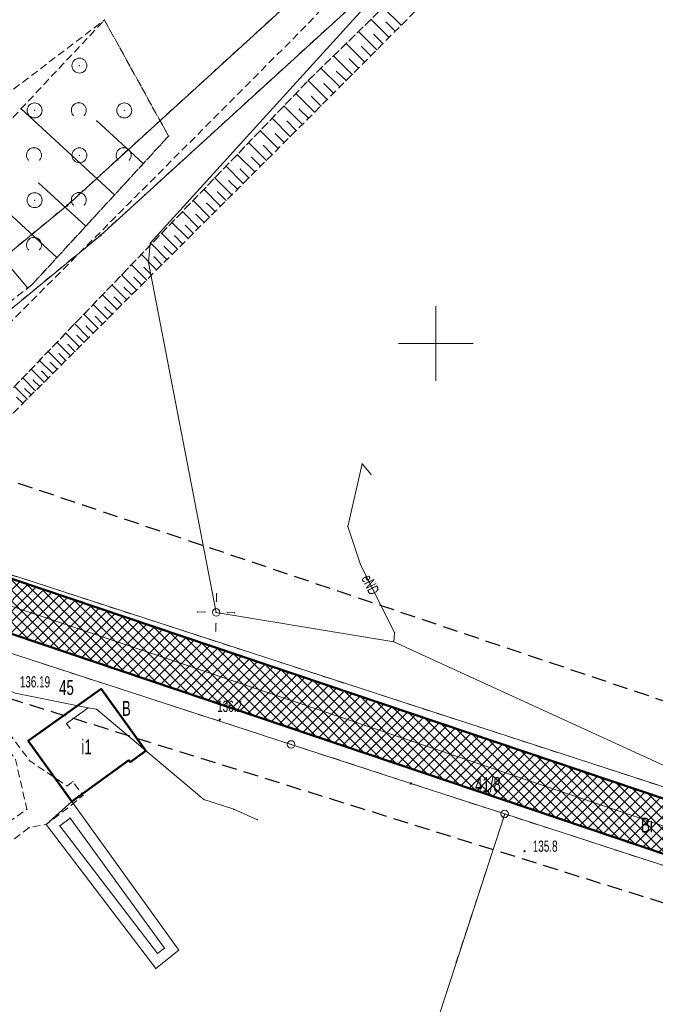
# Model space of a CAD drawing. Extents: x 6456700 to 6518119, y 5963420 to 5980059.
# Tile 57 of 256: x 6511841 to 6511883, y 5964205 to 5964271. Entities that reach past the tile are written whole.
import ezdxf
from ezdxf.enums import TextEntityAlignment as Align

# ---------------------------------------------------------------- set-up
doc = ezdxf.new("R2010")
doc.units = 0
doc.header["$MEASUREMENT"] = 0
for name, pattern in [('L_0_03', [1, 0.5, -0.5]), ('L_0_04', [1.5, 1, -0.5]), ('L_0_5A', [0.75, 0.5, -0.25])]:
    doc.linetypes.add(name, pattern=pattern)
doc.layers.get('0').update_dxf_attribs({"color": 2, "linetype": 'CONTINUOUS', "lineweight": 5})
for name, color, linetype, lineweight in [('000_Inne__niezydentyfikowane_', 7, 'CONTINUOUS', 18), ('18mm Kreska ciągła', 7, 'CONTINUOUS', 18), ('202_punkt_graniczny', 7, 'CONTINUOUS', 18), ('203_punkt_graniczny', 7, 'CONTINUOUS', 18), ('210_oznaczenie_konturu_uzytku_gruntowego', 96, 'CONTINUOUS', 18), ('211_numer_dzialki_ewidencyjnej', 7, 'CONTINUOUS', 18), ('218_kontur_uzytku_gruntowego', 96, 'L_0_03', 18), ('219_dzialka_ewidencyjna', 7, 'CONTINUOUS', 18), ('312_budynek_ewidencyjny', 7, 'CONTINUOUS', 18), ('312_oznaczenie_budynku_ewidencyjnego_Atr117', 7, 'CONTINUOUS', 18), ('50mm Kreska ciągła', 7, 'CONTINUOUS', 50), ('9mm Kreska ciągła', 252, 'CONTINUOUS', 9), ('chodnik', 7, 'CONTINUOUS', 18), ('latarnia', 7, 'CONTINUOUS', 18), ('ogrodzenie_trwale', 7, 'CONTINUOUS', 18), ('pikieta_naturalna', 7, 'CONTINUOUS', 18), ('pikieta_naturalna_Atr2', 7, 'CONTINUOUS', 18), ('przewod_elektroenergetyczny_podziemny', 7, 'CONTINUOUS', 18), ('przewod_elektroenergetyczny_podziemny_Atr1', 7, 'CONTINUOUS', 18), ('przewod_kanalizacyjny', 7, 'CONTINUOUS', 18), ('rzedna_Atr2', 7, 'CONTINUOUS', 18), ('siatka_krzyrzy', 7, 'CONTINUOUS', 18), ('skarpa_nieumocniona', 7, 'CONTINUOUS', 18), ('taras', 7, 'CONTINUOUS', 18), ('zadrzewienie__zakrzewienie', 7, 'CONTINUOUS', 18), ('Zakres', 7, 'CONTINUOUS', 18)]:
    doc.layers.add(name, color=color, linetype=linetype, lineweight=lineweight)
doc.styles.get("Standard").update_dxf_attribs({"font": 'txt', "width": 0.75})

# ---------------------------------------------------------------- blocks, each defined once
blk = doc.blocks.new('mdcp_nowa')
at = {"layer": '203_punkt_graniczny', "linetype": 'Continuous', "lineweight": 18, "true_color": 0x000000}
for points in [[(6494575.33, 5980709.195, 1), (6494575.33, 5980709.285, 1)], [(6494577.56, 5980707.185, 1), (6494577.56, 5980707.275, 1)], [(6494598.33, 5980670.535, 1), (6494598.33, 5980670.625, 1)]]:
    blk.add_hatch(color=18, dxfattribs=at).paths.add_polyline_path(points)
at = {"layer": 'pikieta_naturalna', "linetype": 'Continuous', "lineweight": 18, "true_color": 0x000000}
for points in [[(6494585.54, 5980674.805, 1), (6494585.54, 5980674.895, 1)], [(6494605.93, 5980666.005, 1), (6494605.93, 5980666.095, 1)]]:
    blk.add_hatch(color=18, dxfattribs=at).paths.add_polyline_path(points)
at = {"layer": '000_Inne__niezydentyfikowane_', "linetype": 'Continuous', "lineweight": 18, "flags": 128}
for points in [[(6494597.67, 5980721.28), (6494596.47, 5980722.48)], [(6494596.87, 5980720.47), (6494595.65, 5980721.68)], [(6494597.27, 5980720.88), (6494596.67, 5980721.48)], [(6494596.05, 5980719.65), (6494594.83, 5980720.87)], [(6494596.46, 5980720.06), (6494595.85, 5980720.67)], [(6494595.23, 5980718.83), (6494594, 5980720.06)], [(6494595.64, 5980719.24), (6494595.03, 5980719.86)], [(6494594.4, 5980718), (6494593.16, 5980719.24)], [(6494594.82, 5980718.41), (6494594.2, 5980719.03)], [(6494593.57, 5980717.16), (6494592.31, 5980718.41)], [(6494593.99, 5980717.58), (6494593.36, 5980718.2)], [(6494592.73, 5980716.31), (6494591.46, 5980717.58)], [(6494593.15, 5980716.74), (6494592.52, 5980717.37)], [(6494591.89, 5980715.48), (6494590.64, 5980716.73)], [(6494592.31, 5980715.89), (6494591.68, 5980716.52)], [(6494591.07, 5980714.65), (6494589.83, 5980715.89)], [(6494578.5, 5980709.94), (6494572.25, 5980715.69)], [(6494591.48, 5980715.06), (6494590.86, 5980715.68)], [(6494580.43, 5980712.03), (6494577.31, 5980714.89)], [(6494590.26, 5980713.84), (6494589.04, 5980715.06)], [(6494590.66, 5980714.24), (6494590.05, 5980714.86)], [(6494589.45, 5980713.04), (6494588.25, 5980714.24)], [(6494589.85, 5980713.44), (6494589.25, 5980714.04)], [(6494588.66, 5980712.25), (6494587.48, 5980713.43)], [(6494589.05, 5980712.64), (6494588.46, 5980713.24)], [(6494587.88, 5980711.47), (6494586.71, 5980712.64)], [(6494588.27, 5980711.86), (6494587.68, 5980712.44)], [(6494574.65, 5980705.75), (6494568.35, 5980711.55)], [(6494587.11, 5980710.7), (6494585.96, 5980711.85)], [(6494587.49, 5980711.08), (6494586.91, 5980711.66)], [(6494576.58, 5980707.84), (6494573.44, 5980710.73)], [(6494586.35, 5980709.94), (6494585.21, 5980711.08)], [(6494586.73, 5980710.32), (6494586.16, 5980710.89)], [(6494585.6, 5980709.19), (6494584.48, 5980710.32)], [(6494585.97, 5980709.57), (6494585.41, 5980710.13)], [(6494584.86, 5980708.46), (6494583.76, 5980709.56)], [(6494585.23, 5980708.83), (6494584.67, 5980709.38)], [(6494584.13, 5980707.73), (6494583.05, 5980708.82)], [(6494584.5, 5980708.09), (6494583.95, 5980708.64)], [(6494583.42, 5980707.02), (6494582.34, 5980708.09)], [(6494582.71, 5980706.31), (6494581.65, 5980707.37)], [(6494583.77, 5980707.37), (6494583.23, 5980707.91)], [(6494572.7, 5980703.71), (6494569.92, 5980706.99)], [(6494582.01, 5980705.61), (6494580.97, 5980706.66)], [(6494583.06, 5980706.66), (6494582.53, 5980707.2)], [(6494581.32, 5980704.93), (6494580.3, 5980705.96)], [(6494582.36, 5980705.96), (6494581.83, 5980706.49)], [(6494581.67, 5980705.27), (6494581.15, 5980705.79)], [(6494580.65, 5980704.25), (6494579.63, 5980705.27)], [(6494580.98, 5980704.59), (6494580.47, 5980705.1)], [(6494579.98, 5980703.59), (6494578.98, 5980704.59)], [(6494580.31, 5980703.92), (6494579.81, 5980704.42)], [(6494579.32, 5980702.93), (6494578.33, 5980703.92)], [(6494579.65, 5980703.26), (6494579.15, 5980703.75)], [(6494578.67, 5980702.28), (6494577.7, 5980703.25)], [(6494578.99, 5980702.6), (6494578.5, 5980703.09)], [(6494578.03, 5980701.64), (6494577.07, 5980702.6)], [(6494578.35, 5980701.96), (6494577.86, 5980702.44)], [(6494577.4, 5980701.01), (6494576.45, 5980701.96)], [(6494577.71, 5980701.32), (6494577.23, 5980701.8)], [(6494576.16, 5980699.78), (6494575.24, 5980700.7)], [(6494576.77, 5980700.39), (6494575.84, 5980701.32)], [(6494577.08, 5980700.7), (6494576.61, 5980701.17)], [(6494575.55, 5980699.17), (6494574.65, 5980700.08)], [(6494576.46, 5980700.08), (6494576, 5980700.54)], [(6494574.95, 5980698.58), (6494574.06, 5980699.47)], [(6494575.85, 5980699.47), (6494575.4, 5980699.93)], [(6494574.37, 5980697.99), (6494573.49, 5980698.87)], [(6494574.66, 5980698.28), (6494574.22, 5980698.72)], [(6494575.25, 5980698.87), (6494574.8, 5980699.32)], [(6494573.79, 5980697.41), (6494572.92, 5980698.28)], [(6494574.07, 5980697.7), (6494573.64, 5980698.14)], [(6494573.21, 5980696.84), (6494572.36, 5980697.7)], [(6494573.5, 5980697.12), (6494573.07, 5980697.55)], [(6494572.65, 5980696.27), (6494571.81, 5980697.12)], [(6494572.93, 5980696.56), (6494572.51, 5980696.98)], [(6494572.37, 5980696), (6494571.95, 5980696.42)]]:
    blk.add_lwpolyline(points, dxfattribs=at)
at = {"layer": '000_Inne__niezydentyfikowane_'}
for p in [(6494596.67, 5980721.48), (6494597.67, 5980721.28), (6494594.83, 5980720.87), (6494595.85, 5980720.67), (6494596.87, 5980720.47), (6494597.27, 5980720.88), (6494594, 5980720.06), (6494595.03, 5980719.86), (6494596.46, 5980720.06), (6494593.16, 5980719.24), (6494595.64, 5980719.24), (6494596.05, 5980719.65), (6494594.2, 5980719.03), (6494595.23, 5980718.83), (6494592.31, 5980718.41), (6494593.36, 5980718.2), (6494594.4, 5980718), (6494594.82, 5980718.41), (6494591.46, 5980717.58), (6494592.52, 5980717.37), (6494593.57, 5980717.16), (6494593.99, 5980717.58), (6494590.64, 5980716.73), (6494591.68, 5980716.52), (6494593.15, 5980716.74), (6494589.83, 5980715.89), (6494592.31, 5980715.89), (6494592.73, 5980716.31), (6494572.25, 5980715.69), (6494590.86, 5980715.68), (6494591.89, 5980715.48), (6494577.31, 5980714.89), (6494589.04, 5980715.06), (6494590.05, 5980714.86), (6494591.07, 5980714.65), (6494591.48, 5980715.06), (6494588.25, 5980714.24), (6494589.25, 5980714.04), (6494590.66, 5980714.24), (6494587.48, 5980713.43), (6494588.46, 5980713.24), (6494589.85, 5980713.44), (6494590.26, 5980713.84), (6494586.71, 5980712.64), (6494589.05, 5980712.64), (6494589.45, 5980713.04), (6494580.43, 5980712.03), (6494587.68, 5980712.44), (6494588.66, 5980712.25), (6494585.96, 5980711.85), (6494586.91, 5980711.66), (6494587.88, 5980711.47), (6494588.27, 5980711.86), (6494573.44, 5980710.73), (6494585.21, 5980711.08), (6494586.16, 5980710.89), (6494587.11, 5980710.7), (6494587.49, 5980711.08), (6494578.5, 5980709.94), (6494584.48, 5980710.32), (6494585.41, 5980710.13), (6494586.35, 5980709.94), (6494586.73, 5980710.32), (6494583.76, 5980709.56), (6494584.67, 5980709.38), (6494585.97, 5980709.57), (6494583.05, 5980708.82), (6494583.95, 5980708.64), (6494585.23, 5980708.83), (6494585.6, 5980709.19), (6494582.34, 5980708.09), (6494584.5, 5980708.09), (6494584.86, 5980708.46), (6494576.58, 5980707.84), (6494581.65, 5980707.37), (6494583.23, 5980707.91), (6494583.77, 5980707.37), (6494584.13, 5980707.73), (6494580.97, 5980706.66), (6494582.53, 5980707.2), (6494583.06, 5980706.66), (6494583.42, 5980707.02), (6494580.3, 5980705.96), (6494581.83, 5980706.49), (6494582.36, 5980705.96), (6494582.71, 5980706.31), (6494574.65, 5980705.75), (6494581.15, 5980705.79), (6494582.01, 5980705.61), (6494579.63, 5980705.27), (6494580.47, 5980705.1), (6494581.32, 5980704.93), (6494581.67, 5980705.27), (6494578.98, 5980704.59), (6494579.81, 5980704.42), (6494580.65, 5980704.25), (6494580.98, 5980704.59), (6494572.7, 5980703.71), (6494578.33, 5980703.92), (6494579.15, 5980703.75), (6494579.98, 5980703.59), (6494580.31, 5980703.92), (6494577.7, 5980703.25), (6494578.5, 5980703.09), (6494579.32, 5980702.93), (6494579.65, 5980703.26), (6494577.07, 5980702.6), (6494577.86, 5980702.44), (6494578.67, 5980702.28), (6494578.99, 5980702.6), (6494576.45, 5980701.96), (6494577.23, 5980701.8), (6494578.03, 5980701.64), (6494578.35, 5980701.96), (6494575.24, 5980700.7), (6494575.84, 5980701.32), (6494576.61, 5980701.17), (6494577.08, 5980700.7), (6494577.4, 5980701.01), (6494577.71, 5980701.32), (6494574.65, 5980700.08), (6494576, 5980700.54), (6494576.46, 5980700.08), (6494576.77, 5980700.39), (6494574.06, 5980699.47), (6494575.4, 5980699.93), (6494575.85, 5980699.47), (6494576.16, 5980699.78), (6494573.49, 5980698.87), (6494574.22, 5980698.72), (6494574.8, 5980699.32), (6494575.25, 5980698.87), (6494575.55, 5980699.17), (6494572.92, 5980698.28), (6494573.64, 5980698.14), (6494574.66, 5980698.28), (6494574.95, 5980698.58), (6494572.36, 5980697.7), (6494573.07, 5980697.55), (6494573.79, 5980697.41), (6494574.07, 5980697.7), (6494574.37, 5980697.99), (6494572.51, 5980696.98), (6494573.21, 5980696.84), (6494573.5, 5980697.12), (6494572.65, 5980696.27), (6494572.93, 5980696.56), (6494572.37, 5980696)]:
    blk.add_point(p, dxfattribs=at)
at = {"layer": '202_punkt_graniczny', "color": 7, "linetype": 'Continuous', "lineweight": 18}
for centre in [(6494590.31, 5980673.19), (6494604.6, 5980668.54)]:
    blk.add_circle(centre, 0.25, dxfattribs=at)
at = {"layer": '202_punkt_graniczny'}
for p in [(6494590.31, 5980673.19), (6494604.6, 5980668.54)]:
    blk.add_point(p, dxfattribs=at)
at = {"layer": '203_punkt_graniczny', "color": 7, "linetype": 'Continuous', "lineweight": 18}
for centre in [(6494575.33, 5980709.24), (6494577.56, 5980707.23), (6494598.33, 5980670.58)]:
    blk.add_circle(centre, 0.045, dxfattribs=at)
at = {"layer": '203_punkt_graniczny'}
for p in [(6494575.33, 5980709.24), (6494577.56, 5980707.23), (6494598.33, 5980670.58)]:
    blk.add_point(p, dxfattribs=at)
at = {"layer": '218_kontur_uzytku_gruntowego', "lineweight": 18, "flags": 128}
for points in [[(6494575.33, 5980709.24), (6494597.97, 5980729.89)], [(6494577.56, 5980707.23), (6494600.2, 5980727.89)], [(6494552.76, 5980690.66), (6494575.33, 5980709.24)], [(6494556.09, 5980689.57), (6494577.56, 5980707.23)], [(6494652.81, 5980658.13), (6494556.09, 5980689.57)], [(6494590.31, 5980673.19), (6494562.22, 5980682.32)], [(6494598.33, 5980670.58), (6494590.31, 5980673.19)], [(6494604.6, 5980668.54), (6494598.33, 5980670.58)], [(6494604.6, 5980668.54), (6494593.23, 5980633.69)], [(6494640.98, 5980656.72), (6494604.6, 5980668.54)]]:
    blk.add_lwpolyline(points, dxfattribs=at)
at = {"layer": '218_kontur_uzytku_gruntowego'}
for p in [(6494575.33, 5980709.24), (6494575.33, 5980709.24), (6494575.33, 5980709.24), (6494575.33, 5980709.24), (6494577.56, 5980707.23), (6494577.56, 5980707.23), (6494577.56, 5980707.23), (6494577.56, 5980707.23), (6494590.31, 5980673.19), (6494590.31, 5980673.19), (6494590.31, 5980673.19), (6494590.31, 5980673.19), (6494598.33, 5980670.58), (6494598.33, 5980670.58), (6494598.33, 5980670.58), (6494598.33, 5980670.58), (6494604.6, 5980668.54), (6494604.6, 5980668.54), (6494604.6, 5980668.54), (6494604.6, 5980668.54), (6494604.6, 5980668.54), (6494604.6, 5980668.54)]:
    blk.add_point(p, dxfattribs=at)
at = {"layer": '219_dzialka_ewidencyjna', "color": 3, "linetype": 'Continuous', "lineweight": 18, "flags": 128}
for points in [[(6494575.33, 5980709.24), (6494597.97, 5980729.89)], [(6494577.56, 5980707.23), (6494600.2, 5980727.89)], [(6494575.33, 5980709.24), (6494552.76, 5980690.66)], [(6494577.56, 5980707.23), (6494556.09, 5980689.57)], [(6494556.09, 5980689.57), (6494652.81, 5980658.13)], [(6494562.22, 5980682.32), (6494590.31, 5980673.19)], [(6494590.31, 5980673.19), (6494598.33, 5980670.58)], [(6494604.6, 5980668.54), (6494598.33, 5980670.58)], [(6494593.23, 5980633.69), (6494604.6, 5980668.54)], [(6494604.6, 5980668.54), (6494640.98, 5980656.72)]]:
    blk.add_lwpolyline(points, dxfattribs=at)
at = {"layer": '219_dzialka_ewidencyjna', "color": 3}
for p in [(6494575.33, 5980709.24), (6494575.33, 5980709.24), (6494577.56, 5980707.23), (6494577.56, 5980707.23), (6494590.31, 5980673.19), (6494590.31, 5980673.19), (6494598.33, 5980670.58), (6494598.33, 5980670.58), (6494604.6, 5980668.54), (6494604.6, 5980668.54), (6494604.6, 5980668.54)]:
    blk.add_point(p, dxfattribs=at)
at = {"layer": '312_budynek_ewidencyjny', "color": 7, "linetype": 'Continuous', "lineweight": 50, "flags": 128}
for points in [[(6494572.72, 5980673.43), (6494577.62, 5980676.91)], [(6494577.62, 5980676.91), (6494580.6, 5980672.76)], [(6494575.65, 5980669.37), (6494572.72, 5980673.43)], [(6494580.6, 5980672.76), (6494579.55, 5980672.01)], [(6494579.47, 5980672.13), (6494575.65, 5980669.37)], [(6494579.55, 5980672.01), (6494579.47, 5980672.13)]]:
    blk.add_lwpolyline(points, dxfattribs=at)
at = {"layer": '312_budynek_ewidencyjny'}
for p in [(6494577.62, 5980676.91), (6494577.62, 5980676.91), (6494572.72, 5980673.43), (6494572.72, 5980673.43), (6494580.6, 5980672.76), (6494580.6, 5980672.76), (6494579.47, 5980672.13), (6494579.47, 5980672.13), (6494579.55, 5980672.01), (6494579.55, 5980672.01), (6494575.65, 5980669.37), (6494575.65, 5980669.37)]:
    blk.add_point(p, dxfattribs=at)
at = {"layer": 'chodnik', "color": 7, "linetype": 'L_0_5A', "lineweight": 18, "flags": 128}
for points in [[(6494642.33, 5980787.48), (6494643.01, 5980787.08), (6494636.31, 5980775.7), (6494612.92, 5980741.39), (6494604.91, 5980731.44), (6494602.38, 5980728.27), (6494591.44, 5980717.56), (6494570.61, 5980695.87), (6494558.85, 5980685.72), (6494554.31, 5980685.65), (6494555.99, 5980687.87), (6494559.04, 5980688.88), (6494591.5, 5980721.44), (6494600.01, 5980730.75), (6494609.7, 5980742.37), (6494630.4, 5980772.08), (6494637.2, 5980782.92), (6494651.231, 5980809.836), (6494656.578, 5980811.793), (6494650.14, 5980800.21), (6494651.07, 5980799.91)], [(6494567.08, 5980664.94), (6494572.64, 5980668.85), (6494571.88, 5980672.19), (6494566.35, 5980679.66), (6494561.87, 5980680.42), (6494559.55, 5980678.67), (6494557.71, 5980680.57), (6494548.77, 5980683.73), (6494547.06, 5980684.98), (6494547.74, 5980686.01), (6494549.62, 5980684.42), (6494557.78, 5980681.72), (6494566.47, 5980680.52), (6494572.83, 5980672.09), (6494575.33, 5980670.41), (6494575.72, 5980670.69), (6494576.39, 5980669.77), (6494575.3, 5980668.88), (6494573.92, 5980667.83), (6494572.8, 5980667.63), (6494567.75, 5980663.78), (6494561.72, 5980664.69), (6494555.02, 5980659.94), (6494554.28, 5980660.97), (6494562.31, 5980666.68), (6494563.12, 5980665.53), (6494565.46, 5980667.19), (6494566.09, 5980666.3)]]:
    blk.add_lwpolyline(points, close=True, dxfattribs=at)
at = {"layer": 'chodnik'}
for p in [(6494591.5, 5980721.44), (6494591.44, 5980717.56), (6494572.83, 5980672.09), (6494575.33, 5980670.41), (6494575.72, 5980670.69), (6494576.39, 5980669.77), (6494572.64, 5980668.85), (6494575.3, 5980668.88), (6494573.92, 5980667.83), (6494572.8, 5980667.63)]:
    blk.add_point(p, dxfattribs=at)
at = {"layer": 'latarnia', "color": 7, "linetype": 'Continuous', "lineweight": 13, "flags": 128}
for points in [[(6494585.318, 5980682.769), (6494585.331, 5980683.268)], [(6494584.55, 5980682.038), (6494584.051, 5980682.05)], [(6494586.05, 5980682.001), (6494586.549, 5980681.989)], [(6494585.282, 5980681.269), (6494585.269, 5980680.77)]]:
    blk.add_lwpolyline(points, dxfattribs=at)
at = {"layer": 'latarnia', "color": 7, "linetype": 'Continuous', "lineweight": 13}
blk.add_circle((6494585.3, 5980682.02), 0.25, dxfattribs=at)
at = {"layer": 'latarnia'}
for p in [(6494585.331, 5980683.268), (6494585.318, 5980682.769), (6494584.051, 5980682.05), (6494584.55, 5980682.038), (6494585.3, 5980682.02), (6494586.05, 5980682.001), (6494586.549, 5980681.989), (6494585.282, 5980681.269), (6494585.269, 5980680.77)]:
    blk.add_point(p, dxfattribs=at)
at = {"layer": 'ogrodzenie_trwale'}
for p in [(6494585.54, 5980674.85), (6494604.6, 5980668.54)]:
    blk.add_point(p, dxfattribs=at)
at = {"layer": 'pikieta_naturalna', "color": 7, "linetype": 'Continuous', "lineweight": 18}
for centre in [(6494585.54, 5980674.85), (6494605.93, 5980666.05)]:
    blk.add_circle(centre, 0.045, dxfattribs=at)
at = {"layer": 'pikieta_naturalna'}
for p in [(6494585.54, 5980674.85), (6494605.93, 5980666.05)]:
    blk.add_point(p, dxfattribs=at)
at = {"layer": 'przewod_elektroenergetyczny_podziemny', "color": 1, "linetype": 'Continuous', "lineweight": 18, "flags": 128}
for points in [[(6494615.97, 5980671.44), (6494597.18, 5980680.06), (6494585.3, 5980682.02), (6494580.77, 5980705.42), (6494580.89, 5980706.7), (6494601.58, 5980729.5)], [(6494597.18, 5980680.06), (6494597.24, 5980680.66), (6494594.95, 5980685.23), (6494594.1, 5980687.77), (6494595.06, 5980691.95), (6494595.66, 5980691.25)]]:
    blk.add_lwpolyline(points, dxfattribs=at)
at = {"layer": 'przewod_elektroenergetyczny_podziemny'}
for p in [(6494580.89, 5980706.7), (6494580.77, 5980705.42), (6494595.06, 5980691.95), (6494595.66, 5980691.25), (6494594.1, 5980687.77), (6494594.95, 5980685.23), (6494585.3, 5980682.02), (6494597.24, 5980680.66), (6494597.18, 5980680.06), (6494597.18, 5980680.06)]:
    blk.add_point(p, dxfattribs=at)
at = {"layer": 'przewod_kanalizacyjny', "color": 34, "linetype": 'Continuous', "lineweight": 18, "flags": 128}
for points in [[(6494566.76, 5980677.75), (6494568.03, 5980678.61), (6494571.85, 5980676.62), (6494576.74, 5980675.63), (6494577.29, 5980675.54), (6494584.48, 5980669.5), (6494586.48, 5980668.86), (6494588.06, 5980668.15)], [(6494575.53, 5980674.26), (6494575.3, 5980674.58), (6494576.74, 5980675.63)]]:
    blk.add_lwpolyline(points, dxfattribs=at)
at = {"layer": 'przewod_kanalizacyjny'}
for p in [(6494576.74, 5980675.63), (6494576.74, 5980675.63), (6494577.29, 5980675.54), (6494575.3, 5980674.58), (6494575.53, 5980674.26), (6494584.48, 5980669.5), (6494586.48, 5980668.86), (6494588.06, 5980668.15)]:
    blk.add_point(p, dxfattribs=at)
at = {"layer": 'siatka_krzyrzy', "linetype": 'Continuous', "lineweight": 18, "flags": 128}
for points in [[(6494600, 5980697.5), (6494600, 5980702.5)], [(6494597.5, 5980700), (6494602.5, 5980700)]]:
    blk.add_lwpolyline(points, dxfattribs=at)
at = {"layer": 'skarpa_nieumocniona', "color": 7, "linetype": 'L_0_5A', "lineweight": 18, "flags": 128}
for points in [[(6494603.15, 5980729.02), (6494614.32, 5980743.54), (6494606.8, 5980732.81), (6494603.87, 5980728.18), (6494603.7, 5980727.33), (6494591.37, 5980714.95), (6494570.98, 5980694.61), (6494558.85, 5980685.72), (6494570.71, 5980695.98), (6494591.44, 5980717.56)], [(6494572.98, 5980703.93), (6494558.62, 5980692.7), (6494553.82, 5980689.5), (6494550.16, 5980692.21), (6494577.83, 5980721.63), (6494582.12, 5980713.87)]]:
    blk.add_lwpolyline(points, close=True, dxfattribs=at)
at = {"layer": 'skarpa_nieumocniona'}
for p in [(6494577.83, 5980721.63), (6494577.83, 5980721.63), (6494591.44, 5980717.56), (6494591.44, 5980717.56), (6494591.37, 5980714.95), (6494591.37, 5980714.95), (6494582.12, 5980713.87), (6494582.12, 5980713.87), (6494572.98, 5980703.93), (6494572.98, 5980703.93)]:
    blk.add_point(p, dxfattribs=at)
at = {"layer": 'taras', "color": 7, "linetype": 'Continuous', "lineweight": 18, "flags": 128}
for points in [[(6494582.8, 5980659.43), (6494581.26, 5980658.2), (6494573.92, 5980667.83), (6494575.65, 5980669.37)], [(6494581.857, 5980659.56), (6494581.385, 5980659.215), (6494574.845, 5980667.741), (6494575.527, 5980668.261)]]:
    blk.add_lwpolyline(points, close=True, dxfattribs=at)
at = {"layer": 'taras'}
for p in [(6494575.65, 5980669.37), (6494573.92, 5980667.83), (6494575.527, 5980668.261), (6494574.845, 5980667.741), (6494581.385, 5980659.215), (6494581.857, 5980659.56), (6494582.8, 5980659.43), (6494581.26, 5980658.2)]:
    blk.add_point(p, dxfattribs=at)
at = {"layer": 'zadrzewienie__zakrzewienie', "color": 7, "linetype": 'L_0_5A', "lineweight": 18, "flags": 128}
blk.add_lwpolyline([(6494582.12, 5980713.87), (6494572.98, 5980703.93), (6494558.62, 5980692.7), (6494553.82, 5980689.5), (6494550.16, 5980692.21), (6494547.07, 5980696.78), (6494560.13, 5980707.43), (6494565.69, 5980712.4), (6494577.83, 5980721.63)], close=True, dxfattribs=at)
at = {"layer": 'zadrzewienie__zakrzewienie', "color": 7, "linetype": 'Continuous', "lineweight": 18}
for centre in [(6494576.156, 5980718.586), (6494573.156, 5980715.586), (6494579.156, 5980715.586), (6494576.156, 5980712.586), (6494573.156, 5980709.586)]:
    blk.add_circle(centre, 0.5, dxfattribs=at)
for centre in [(6494576.114, 5980715.597), (6494573.114, 5980712.597), (6494579.114, 5980712.597), (6494576.114, 5980709.597), (6494573.114, 5980706.597)]:
    blk.add_arc(centre, 0.5, 318.85, 221.162, dxfattribs=at)
at = {"layer": 'zadrzewienie__zakrzewienie'}
for p in [(6494577.83, 5980721.63), (6494576.156, 5980718.586), (6494576.114, 5980716.097), (6494573.156, 5980715.586), (6494575.738, 5980715.268), (6494576.49, 5980715.268), (6494579.156, 5980715.586), (6494582.12, 5980713.87), (6494573.114, 5980713.097), (6494576.156, 5980712.586), (6494579.114, 5980713.097), (6494572.738, 5980712.268), (6494573.49, 5980712.268), (6494578.738, 5980712.268), (6494579.49, 5980712.268), (6494576.114, 5980710.097), (6494573.156, 5980709.586), (6494575.738, 5980709.268), (6494576.49, 5980709.268), (6494573.114, 5980707.097), (6494572.738, 5980706.268), (6494573.49, 5980706.268), (6494572.98, 5980703.93)]:
    blk.add_point(p, dxfattribs=at)
at = {"layer": 'Zakres', "linetype": 'L_0_04', "lineweight": 25, "flags": 128}
blk.add_lwpolyline([(6495113.77, 5985050.22), (6495121.12, 5984877.07), (6495125.76, 5984757.87), (6495129.89, 5984649.81), (6495141.08, 5984611.3), (6495145.77, 5984544.53), (6495147.36, 5984487.27), (6495157.22, 5984392.07), (6495162.95, 5984387.45), (6495180.24, 5984384.16), (6495229.5, 5984386.61), (6495251.65, 5984373.41), (6495258.77, 5984357.12), (6495255.44, 5984330.44), (6495250.77, 5984304.39), (6495252.21, 5984282.78), (6495255.46, 5984256.45), (6495254.94, 5984238.25), (6495266.4, 5984211), (6495277.24, 5984182.33), (6495294.2, 5984133.19), (6495300.94, 5984095.37), (6495313.24, 5984037.69), (6495317.44, 5983978.18), (6495300.35, 5983922.18), (6495282.35, 5983883.38), (6495266.21, 5983862.23), (6495242.03, 5983839.67), (6495211.11, 5983816.86), (6495158.26, 5983772.66), (6495130.6, 5983651.16), (6495116.31, 5983543.43), (6495129.51, 5983346.73), (6495134.58, 5983264.71), (6495139.64, 5983186.97), (6495193.25, 5983077.94), (6495199.2, 5983041.97), (6495206.23, 5983026), (6495208.96, 5983004.88), (6495202.27, 5982979.48), (6495202.42, 5982950.13), (6495209.35, 5982897.38), (6495215.97, 5982850.34), (6495228.6, 5982809.97), (6495226.85, 5982778.82), (6495225.04, 5982750.56), (6495220.26, 5982723.37), (6495226.54, 5982679.97), (6495206.06, 5982669.48), (6495192.68, 5982657.71), (6495184.57, 5982648.65), (6495174.78, 5982624.58), (6495164.23, 5982604.61), (6495150.7, 5982588.3), (6495137.69, 5982582.43), (6495118.26, 5982573.75), (6495100.35, 5982558.42), (6495090.36, 5982544.99), (6495075.87, 5982519.06), (6495060.83, 5982499.68), (6495049.41, 5982485.49), (6495035.07, 5982459.7), (6495006.7, 5982406.64), (6494980.89, 5982351.84), (6494944.35, 5982293.29), (6494925.72, 5982250.11), (6494905.2, 5982190.37), (6494898.43, 5982153.5), (6494879.51, 5982063.89), (6494864.14, 5981992.66), (6494816.93, 5981768.61), (6494777.79, 5981577.7), (6494739.84, 5981394.72), (6494718.65, 5981297.89), (6494716.45, 5981237.31), (6494738.62, 5981208.21), (6494776.48, 5981173.06), (6494817.16, 5981137.44), (6494847.63, 5981109.8), (6494877.39, 5981077.08), (6494912.75, 5981030.55), (6494916.06, 5981014.71), (6494903.86, 5980957.01), (6494916.13, 5980953.51), (6494892.32, 5980927.59), (6494850.7, 5980858.8), (6494806.81, 5980779.89), (6494785.1, 5980753.49), (6494715.22, 5980723.29), (6494679.96, 5980686.78), (6494651.35, 5980651.29), (6494549.14, 5980683.24), (6494511.84, 5980659.66), (6494443.61, 5980630.33), (6494428.78, 5980598.6), (6494431.58, 5980579.46), (6494420.56, 5980549.76), (6494416.45, 5980528.2), (6494403.86, 5980507.16), (6494388.89, 5980482.96), (6494365.32, 5980407.99), (6494335.67, 5980315.15), (6494332.29, 5980297.41), (6494335.1, 5980278.18), (6494347.25, 5980254.84), (6494336.79, 5980250.09), (6494300.04, 5980271.34), (6494320.8, 5980301.43), (6494336.81, 5980349.17), (6494344.85, 5980380.92), (6494360.85, 5980437.13), (6494374.18, 5980476.38), (6494386.14, 5980498.84), (6494403.02, 5980528.52), (6494411.33, 5980563.19), (6494420.84, 5980586.25), (6494420.25, 5980601.11), (6494434.95, 5980635.94), (6494446.75, 5980644.99), (6494465.77, 5980647.27), (6494513.02, 5980669.46), (6494507.85, 5980679.68), (6494547.89, 5980705.83), (6494570.06, 5980691.34), (6494636.17, 5980669.05), (6494706.14, 5980756.86), (6494742.78, 5980772.58), (6494798.53, 5980814.27), (6494826.12, 5980867.97), (6494849.57, 5980908.6), (6494845.35, 5980942.01), (6494853.94, 5980970.83), (6494891.08, 5980960.54), (6494890.11, 5980965.73), (6494903.94, 5981025.69), (6494869.98, 5981070.3), (6494770.97, 5981160.58), (6494728.18, 5981200.64), (6494706.13, 5981229.56), (6494707.94, 5981299.75), (6494728.84, 5981398.1), (6494767.06, 5981580.19), (6494806.17, 5981770.55), (6494854.36, 5981994.76), (6494869.73, 5982065.97), (6494888.61, 5982155.44), (6494891.67, 5982173.95), (6494895.82, 5982197.45), (6494916.38, 5982253.72), (6494935.47, 5982297.95), (6494954.97, 5982331.67), (6494972.09, 5982356.64), (6494997.76, 5982411.14), (6495026.29, 5982464.48), (6495041.09, 5982491.09), (6495052.99, 5982505.88), (6495067.51, 5982524.6), (6495081.94, 5982550.43), (6495092.99, 5982565.28), (6495112.86, 5982582.29), (6495133.59, 5982591.55), (6495144.48, 5982596.46), (6495155.87, 5982610.19), (6495165.7, 5982628.8), (6495175.96, 5982654.03), (6495185.62, 5982664.83), (6495200.4, 5982677.82), (6495212.49, 5982688.04), (6495209.64, 5982723.43), (6495215.22, 5982750.57), (6495216.87, 5982779.54), (6495218.31, 5982809.31), (6495206.86, 5982847.92), (6495199.44, 5982894.74), (6495192.11, 5982948.71), (6495190.16, 5982979.24), (6495183.47, 5983075.16), (6495129.79, 5983184.34), (6495124.6, 5983264.07), (6495119.53, 5983346.09), (6495106.27, 5983543.75), (6495120.74, 5983652.9), (6495148.75, 5983779.42), (6495204.15, 5983826.04), (6495273.41, 5983889.36), (6495288.53, 5983927.42), (6495300.83, 5983964.69), (6495303.91, 5983980.14), (6495301.32, 5984039.55), (6495291.1, 5984093.63), (6495284.5, 5984130.67), (6495267.84, 5984178.93), (6495257.12, 5984207.3), (6495244.96, 5984236.19), (6495244.79, 5984255.42), (6495242.25, 5984281.97), (6495240.71, 5984304.95), (6495245.55, 5984331.94), (6495248.51, 5984355.64), (6495243.77, 5984366.47), (6495226.98, 5984376.47), (6495179.54, 5984374.12), (6495158.61, 5984378.09), (6495147.7, 5984386.91), (6495137.38, 5984486.61), (6495135.78, 5984544.04), (6495131.18, 5984609.54), (6495119.95, 5984648.2), (6495115.76, 5984757.49), (6495111.12, 5984876.67), (6495103.73, 5985050.93), (6495109.36, 5985081.73), (6495120.41, 5985085.88)], close=True, dxfattribs=at)
at = {"layer": '210_oznaczenie_konturu_uzytku_gruntowego', "lineweight": 20, "width": 0.66}
for s, p in [('B', (6494579, 5980676.1)), ('Bi', (6494613.72, 5980668.3))]:
    blk.add_text(s, height=1, dxfattribs=at).set_placement(p, align=Align.TOP_LEFT)
at = {"layer": '211_numer_dzialki_ewidencyjnej', "color": 7, "lineweight": 20, "width": 0.66}
for s, p in [('45', (6494574.8, 5980677.5)), ('41/8', (6494602.62, 5980671.01))]:
    blk.add_text(s, height=1, dxfattribs=at).set_placement(p, align=Align.TOP_LEFT)
at = {"layer": '312_oznaczenie_budynku_ewidencyjnego_Atr117', "color": 7, "lineweight": 20, "width": 0.66}
blk.add_text('i1', height=1, dxfattribs=at).set_placement((6494576.29, 5980673.52), align=Align.TOP_LEFT)
at = {"layer": 'pikieta_naturalna_Atr2', "color": 7, "lineweight": 15, "width": 0.66}
for s, p in [('136.2', (6494585.37, 5980676.11)), ('135.8', (6494606.48, 5980666.76))]:
    blk.add_text(s, height=0.75, dxfattribs=at).set_placement(p, align=Align.TOP_LEFT)
at = {"layer": 'przewod_elektroenergetyczny_podziemny_Atr1', "color": 1, "lineweight": 15, "width": 0.66}
blk.add_text('eND', height=0.75, rotation=296.6, dxfattribs=at).set_placement((6494595.665, 5980684.638), align=Align.TOP_LEFT)
at = {"layer": 'rzedna_Atr2', "color": 7, "lineweight": 15, "width": 0.66}
blk.add_text('136.19', height=0.75, dxfattribs=at).set_placement((6494572.17, 5980677.75), align=Align.TOP_LEFT)
blk.add_text('136.19', height=0.75, dxfattribs=at).set_placement((6494572.17, 5980677.75), align=Align.TOP_LEFT)

msp = doc.modelspace()

# ---------------------------------------------------------------- linework, layer by layer
at = {"layer": '50mm Kreska ciągła', "color": 6, "ltscale": 0.1}
for points in [[(6511910.835, 5964209.53), (6511825.251, 5964238.379, 0.218462), (6511817.579, 5964237.57), (6511780.961, 5964215.858, -0.031103), (6511769.76, 5964210.196)], [(6511771.135, 5964206.977, 0.032198), (6511782.743, 5964212.845), (6511819.364, 5964234.559, -0.218462), (6511824.133, 5964235.062), (6511909.717, 5964206.213, -0.049189)]]:
    msp.add_lwpolyline(points, format="xyb", dxfattribs=at)

# ---------------------------------------------------------------- next in the draw order: block references
at = {"linetype": 'ByBlock'}
msp.add_blockref('mdcp_nowa', (17268.786, -16450.998), dxfattribs=at)

# ---------------------------------------------------------------- next in the draw order: hatches: boundary and pattern name
at = {"layer": '9mm Kreska ciągła'}
h = msp.add_hatch(dxfattribs=at)
h.set_pattern_fill('ANSI37', color=256, scale=4)
h.set_pattern_definition([(45, (6511691.195, 5964120.06236), (-0.3535534, 0.3535534), []), (135, (6511691.195, 5964120.06236), (-0.3535534, -0.3535534), [])])
h.paths.add_polyline_path([(6511691.195, 5964121.143), (6511691.386, 5964124.63, 0.09387), (6511692.371, 5964131.182), (6511691.932, 5964142.68, -0.114411), (6511694.249, 5964154.747), (6511705.391, 5964179.862, -0.271991), (6511723.667, 5964192.967), (6511729.755, 5964193.522, 0.098674), (6511738.301, 5964196.051), (6511743.586, 5964198.832, -0.020192), (6511747.406, 5964200.649), (6511769.76, 5964210.196, 0.03219), (6511780.964, 5964215.859), (6511817.579, 5964237.57, -0.218462), (6511825.251, 5964238.379), (6511910.835, 5964209.53, -0.062712), (6511916.853, 5964206.62, 0.390075), (6511923.272, 5964207.6), (6511915.609, 5964197.326, 0.426952), (6511913.878, 5964204.338, 0.049189), (6511909.717, 5964206.213), (6511824.133, 5964235.062, 0.218462), (6511819.364, 5964234.559), (6511782.746, 5964212.847), (6511782.743, 5964212.845, -0.032198), (6511771.135, 5964206.977), (6511748.781, 5964197.43, 0.020192), (6511745.216, 5964195.734), (6511739.931, 5964192.954, -0.098674), (6511730.073, 5964190.037), (6511723.985, 5964189.481, 0.271991), (6511708.591, 5964178.442), (6511697.449, 5964153.327, 0.114411), (6511695.43, 5964142.813), (6511695.868, 5964131.315, -0.138482), (6511693.149, 5964120.062), (6511691.196, 5964121.142)])

# ---------------------------------------------------------------- next in the draw order: linework, layer by layer
at = {"layer": '18mm Kreska ciągła', "color": 4, "ltscale": 0.1}
msp.add_lwpolyline([(6511691.623, 5964120.92, 0.138482), (6511694.119, 5964131.248), (6511693.681, 5964142.747, -0.114411), (6511695.849, 5964154.037), (6511706.991, 5964179.152, -0.271991), (6511723.826, 5964191.224), (6511729.914, 5964191.78, 0.098674), (6511739.116, 5964194.502), (6511744.401, 5964197.283, -0.020192), (6511748.094, 5964199.04), (6511770.447, 5964208.587, 0.032198), (6511781.855, 5964214.353), (6511818.472, 5964236.064, -0.218462), (6511824.692, 5964236.72), (6511910.276, 5964207.872, -0.080953), (6511917.385, 5964204.11), (6511919.535, 5964202.482)], format="xyb", dxfattribs=at)

doc.saveas('drawing.dxf')
